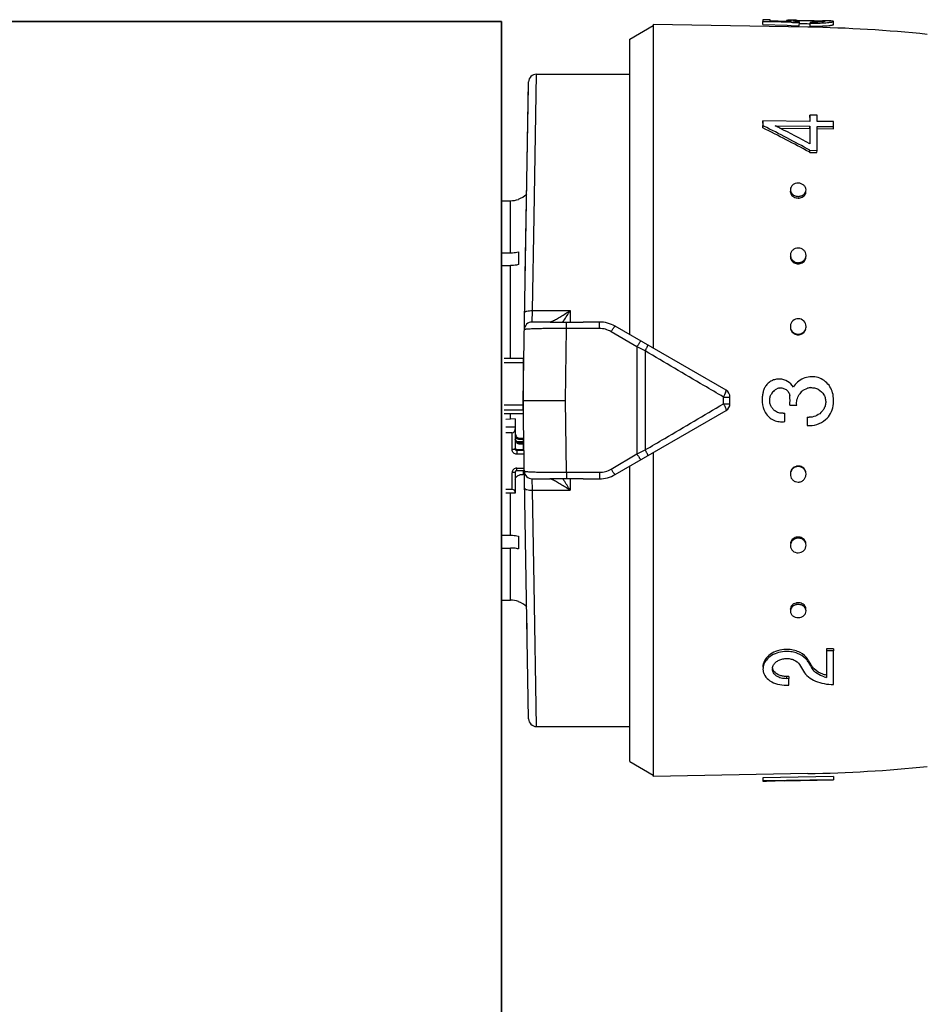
# Model space of a CAD drawing. Header units: millimetres. Extents: x 1279 to 58476, y -6899 to 74987.
# Tile 22 of 157: x 6571 to 6629, y -3118 to -3055. Entities that reach past the tile are written whole.
import ezdxf

# ---------------------------------------------------------------- set-up
doc = ezdxf.new("R2010")
doc.units = ezdxf.units.MM
doc.layers.add('UT_ZAŘÍZENÍ - OT', color=3, linetype='Continuous', lineweight=35)

msp = doc.modelspace()

# ---------------------------------------------------------------- linework, layer by layer
at = {"color": 0, "linetype": 'Continuous'}
for p, q in [((6609.79, -3056.085), (6611.29, -3055.219)), ((6611.29, -3055.145), (6611.29, -3075.79)), ((6621.158, -3055.318), (6611.29, -3055.145)), ((6618.29, -3055.144), (6618.294, -3054.945)), ((6618.29, -3055.144), (6619.839, -3055.198)), ((6618.294, -3054.84), (6618.294, -3054.945)), ((6618.744, -3054.848), (6618.294, -3054.84)), ((6618.294, -3054.945), (6618.742, -3054.96)), ((6618.742, -3054.96), (6618.81, -3054.963)), ((6618.744, -3054.916), (6618.744, -3054.848)), ((6619.803, -3054.95), (6618.744, -3054.916)), ((6618.81, -3054.963), (6620.101, -3055.008)), ((6619.794, -3054.896), (6619.793, -3054.949)), ((6620.106, -3054.959), (6619.803, -3054.95)), ((6619.839, -3055.198), (6620.097, -3055.207)), ((6619.956, -3054.955), (6619.957, -3054.94)), ((6620.097, -3055.207), (6620.614, -3055.226)), ((6620.101, -3055.008), (6620.187, -3055.011)), ((6620.187, -3055.011), (6620.617, -3055.027)), ((6620.393, -3054.954), (6620.394, -3054.89)), ((6620.614, -3055.226), (6620.617, -3055.027)), ((6620.616, -3055.087), (6620.647, -3055.087)), ((6620.617, -3055.027), (6620.617, -3054.974)), ((6621.226, -3055.094), (6621.301, -3055.095)), ((6621.227, -3054.894), (6621.349, -3054.896)), ((6621.3, -3055.255), (6621.303, -3055.056)), ((6621.303, -3054.993), (6621.303, -3055.056)), ((6622.142, -3054.907), (6622.13, -3054.907)), ((6622.14, -3054.967), (6622.141, -3054.921)), ((6622.157, -3054.908), (6622.142, -3054.907)), ((6622.79, -3055.154), (6622.793, -3054.954)), ((6609.79, -3074.924), (6609.79, -3056.085)), ((6603.69, -3067.383), (6603.844, -3058.319)), ((6603.844, -3058.319), (6609.79, -3058.319)), ((6602.99, -3079.119), (6603.344, -3058.81)), ((6603.128, -3071.185), (6603.34, -3059.06)), ((6621.29, -3061.069), (6621.293, -3060.918)), ((6621.293, -3060.918), (6621.293, -3061.324)), ((6621.743, -3060.924), (6621.293, -3060.918)), ((6621.743, -3061.33), (6621.743, -3060.924)), ((6618.29, -3061.432), (6618.294, -3061.285)), ((6618.29, -3061.741), (6618.294, -3061.597)), ((6618.294, -3061.285), (6618.294, -3061.597)), ((6621.293, -3061.324), (6618.294, -3061.285)), ((6618.294, -3061.597), (6618.349, -3061.625)), ((6619.079, -3061.607), (6621.293, -3061.635)), ((6619.134, -3061.635), (6619.079, -3061.607)), ((6621.29, -3061.779), (6621.293, -3061.635)), ((6621.293, -3061.635), (6621.293, -3062.754)), ((6622.793, -3061.343), (6621.743, -3061.33)), ((6622.793, -3061.654), (6622.793, -3061.343)), ((6619.372, -3061.755), (6621.29, -3061.779)), ((6621.29, -3061.779), (6621.29, -3062.637)), ((6621.74, -3061.785), (6622.79, -3061.798)), ((6621.743, -3063.173), (6621.743, -3061.641)), ((6621.743, -3061.641), (6622.793, -3061.654)), ((6622.79, -3061.798), (6622.793, -3061.654)), ((6621.238, -3063.271), (6621.29, -3063.299)), ((6621.29, -3063.299), (6621.293, -3063.168)), ((6621.29, -3063.299), (6621.74, -3063.304)), ((6621.293, -3063.168), (6621.743, -3063.173)), ((6621.74, -3063.304), (6621.743, -3063.173)), ((6601.619, -3066.382), (6602.19, -3066.382)), ((6602.19, -3069.706), (6602.19, -3066.382)), ((6602.69, -3066.283), (6602.69, -3066.296)), ((6603.587, -3073.394), (6603.69, -3067.383)), ((6601.572, -3069.706), (6602.19, -3069.706)), ((6602.69, -3069.645), (6602.69, -3070.459)), ((6601.564, -3070.519), (6602.19, -3070.519)), ((6602.19, -3076.445), (6602.19, -3070.519)), ((6603.568, -3074.119), (6603.587, -3073.394)), ((6603.587, -3073.394), (6605.99, -3073.394)), ((6605.99, -3073.394), (6605.99, -3074.128)), ((6604.726, -3074.119), (6603.568, -3074.119)), ((6605.762, -3074.534), (6605.762, -3074.127)), ((6607.859, -3074.119), (6606.833, -3074.119)), ((6607.859, -3074.534), (6607.859, -3074.119)), ((6605.69, -3079.119), (6605.762, -3074.534)), ((6607.859, -3074.534), (6605.762, -3074.534)), ((6610.256, -3075.707), (6608.609, -3074.739)), ((6615.94, -3078.475), (6608.859, -3074.387)), ((6610.256, -3075.707), (6610.256, -3082.531)), ((6610.777, -3075.963), (6610.777, -3082.275)), ((6602.99, -3076.445), (6601.79, -3076.445)), ((6602.99, -3076.445), (6602.99, -3079.967)), ((6602.99, -3076.729), (6601.79, -3076.729)), ((6603.344, -3099.428), (6602.99, -3079.119)), ((6602.99, -3079.119), (6605.69, -3079.119)), ((6605.762, -3083.704), (6605.69, -3079.119)), ((6615.776, -3079.335), (6615.776, -3078.904)), ((6616.19, -3079.331), (6616.19, -3078.908)), ((6602.99, -3079.425), (6601.79, -3079.425)), ((6602.99, -3079.74), (6601.79, -3079.74)), ((6608.859, -3083.851), (6615.94, -3079.764)), ((6620.003, -3079.422), (6620.453, -3079.422)), ((6602.99, -3079.967), (6601.79, -3079.967)), ((6602.49, -3080.294), (6601.89, -3080.327)), ((6602.19, -3080.31), (6602.19, -3079.967)), ((6602.49, -3080.294), (6602.49, -3082.217)), ((6619.683, -3080.463), (6619.683, -3079.928)), ((6621.113, -3080.191), (6621.113, -3080.725)), ((6602.49, -3080.825), (6601.89, -3080.825)), ((6602.29, -3081.177), (6601.89, -3081.177)), ((6602.29, -3082.256), (6602.29, -3081.177)), ((6602.79, -3081.523), (6602.79, -3081.621)), ((6602.79, -3081.523), (6602.99, -3081.523)), ((6602.99, -3081.621), (6602.79, -3081.621)), ((6602.99, -3081.523), (6602.99, -3081.768)), ((6603.035, -3081.734), (6603.03, -3081.411)), ((6602.59, -3082.257), (6602.59, -3082.55)), ((6602.59, -3082.257), (6602.99, -3082.257)), ((6603.045, -3082.315), (6602.59, -3082.315)), ((6603.036, -3081.768), (6602.626, -3081.768)), ((6602.79, -3081.816), (6602.79, -3081.913)), ((6602.79, -3081.816), (6602.99, -3081.816)), ((6602.99, -3081.913), (6602.79, -3081.913)), ((6602.988, -3081.737), (6603.035, -3081.734)), ((6602.99, -3081.816), (6602.99, -3082.257)), ((6602.99, -3081.963), (6603.039, -3081.963)), ((6602.99, -3082.159), (6603.043, -3082.159)), ((6603.049, -3082.55), (6602.59, -3082.55)), ((6608.609, -3083.5), (6610.256, -3082.531)), ((6611.29, -3082.448), (6611.29, -3103.093)), ((6602.59, -3083.594), (6602.59, -3083.433)), ((6602.59, -3083.433), (6603.065, -3083.433)), ((6602.59, -3083.594), (6603.068, -3083.594)), ((6602.99, -3083.594), (6602.99, -3083.875)), ((6609.79, -3102.153), (6609.79, -3083.314)), ((6602.29, -3084.806), (6602.29, -3083.727)), ((6602.49, -3083.688), (6602.49, -3085.042)), ((6602.99, -3083.875), (6602.79, -3083.875)), ((6603.568, -3084.119), (6604.726, -3084.119)), ((6603.587, -3084.844), (6603.568, -3084.119)), ((6605.762, -3083.704), (6607.859, -3083.704)), ((6605.762, -3083.704), (6605.762, -3084.112)), ((6605.99, -3084.11), (6605.99, -3084.844)), ((6606.833, -3084.119), (6607.859, -3084.119)), ((6607.859, -3083.704), (6607.859, -3084.119)), ((6602.29, -3084.806), (6601.89, -3084.806)), ((6603.587, -3084.844), (6605.99, -3084.844)), ((6603.69, -3090.855), (6603.587, -3084.844)), ((6602.49, -3085.042), (6601.89, -3085.042)), ((6602.19, -3087.719), (6602.19, -3085.042)), ((6601.564, -3087.719), (6602.19, -3087.719)), ((6602.69, -3087.78), (6602.69, -3088.593)), ((6601.572, -3088.532), (6602.19, -3088.532)), ((6602.19, -3091.856), (6602.19, -3088.532)), ((6603.844, -3099.919), (6603.69, -3090.855)), ((6601.619, -3091.856), (6602.19, -3091.856)), ((6602.69, -3091.942), (6602.69, -3091.955)), ((6603.245, -3093.734), (6603.23, -3092.872)), ((6622.79, -3094.96), (6622.34, -3094.965)), ((6622.34, -3094.965), (6622.343, -3095.097)), ((6622.793, -3095.091), (6622.343, -3095.097)), ((6622.343, -3095.097), (6622.343, -3096.785)), ((6622.79, -3094.96), (6622.793, -3095.091)), ((6622.793, -3097.234), (6622.793, -3095.091)), ((6621.168, -3095.649), (6621.171, -3095.787)), ((6621.196, -3095.696), (6621.168, -3095.649)), ((6621.313, -3096.025), (6621.284, -3095.977)), ((6621.423, -3096.072), (6621.426, -3096.213)), ((6619.94, -3096.717), (6619.79, -3096.719)), ((6619.79, -3096.719), (6619.793, -3096.865)), ((6619.94, -3096.717), (6619.943, -3096.863)), ((6619.943, -3096.863), (6619.793, -3096.865)), ((6619.793, -3097.273), (6619.943, -3097.271)), ((6619.943, -3097.271), (6619.943, -3096.863)), ((6603.844, -3099.919), (6609.79, -3099.919)), ((6609.79, -3102.153), (6611.29, -3103.019)), ((6621.158, -3102.921), (6611.29, -3103.093)), ((6622.79, -3103.105), (6618.29, -3103.184)), ((6618.29, -3103.184), (6618.294, -3103.383)), ((6618.29, -3103.194), (6618.294, -3103.394)), ((6622.793, -3103.305), (6618.294, -3103.383)), ((6618.294, -3103.383), (6618.294, -3103.394)), ((6619.643, -3103.375), (6619.081, -3103.385)), ((6619.643, -3103.371), (6622.793, -3103.317)), ((6619.643, -3103.375), (6619.643, -3103.371)), ((6622.79, -3103.105), (6622.793, -3103.305)), ((6622.793, -3103.317), (6622.793, -3103.305))]:
    msp.add_line(p, q, dxfattribs=at)
for centre, radius, start, end in [((6620.069, -3068.1), 13.227, 89.44109, 89.86889), ((6619.969, -3077.896), 23.023, 89.16114, 89.43014), ((6619.684, -3096.997), 42.126, 88.99668, 89.15368), ((6620.544, -3060.168), 5.28, 90.80201, 91.62553), ((6620.98, -3049.608), 5.379, 264.4209, 265.22986), ((6621.066, -3048.566), 6.424, 265.23782, 265.99348), ((6619.587, -3145.304), 90, 84.13647, 89), ((6621.477, -3044.965), 10.03, 269.00618, 269.62329), ((6621.52, -3042.514), 12.544, 269.00858, 269.7243), ((6621.6, -3045.356), 9.899, 272.58441, 273.34327), ((6621.602, -3045.224), 9.833, 272.60404, 273.36824), ((6621.941, -3057.472), 2.559, 85.77165, 86.54128), ((6621.997, -3056.703), 1.789, 85.3674, 85.74663), ((6621.525, -3090.642), 35.74, 88.78449, 88.98762), ((6621.674, -3046.627), 8.626, 273.34927, 274.14414), ((6621.675, -3046.478), 8.577, 273.37423, 274.17442), ((6603.844, -3058.819), 0.5, 89.99995, 178.99727), ((6571.005, -3155.559), 105.191, 61.44046, 63.25103), ((6574.372, -3150.535), 99.533, 63.12099, 63.27442), ((6571.269, -3155.936), 105.279, 61.6647, 63.47201), ((6571.46, -3156.222), 105.923, 61.93543, 63.10673), ((6602.19, -3064.869), 1.5, 289.47122, 313.35083), ((6620.37, -3065.79), 0.33, 178.19656, 179.9988), ((6620.7, -3065.799), 0.34, 350.77007, 358.16143), ((6602.188, -3064.873), 1.509, 270.07058, 289.41996), ((6620.546, -3065.632), 0.582, 256.38385, 269.38767), ((6620.55, -3065.53), 0.577, 256.34526, 269.38585), ((6620.545, -3065.642), 0.572, 269.48444, 276.21503), ((6620.548, -3065.54), 0.567, 269.48461, 276.23097), ((6620.544, -3065.632), 0.583, 276.20438, 282.56154), ((6620.547, -3065.529), 0.578, 276.22081, 282.59954), ((6620.457, -3069.939), 0.417, 180.04404, 188.31485), ((6620.543, -3069.889), 0.519, 269.66461, 277.08605), ((6620.546, -3069.82), 0.515, 269.66483, 277.10359), ((6620.541, -3069.874), 0.533, 277.07982, 284.05154), ((6620.545, -3069.806), 0.529, 277.09797, 284.09301), ((6620.629, -3069.87), 0.415, 357.37319, 359.99637), ((6585.207, -3060.872), 24.264, 327.18528, 328.93017), ((6603.568, -3074.619), 0.5, 90.00005, 179.0027), ((6589.164, -3063.417), 19.559, 326.80865, 327.16862), ((6607.859, -3076.119), 2, 60, 90), ((6607.859, -3076.013), 1.479, 59.48742, 89.9707), ((6620.572, -3074.404), 0.471, 354.81541, 359.98513), ((6620.541, -3074.442), 0.492, 269.85712, 277.68641), ((6620.545, -3074.411), 0.488, 269.85737, 277.70488), ((6620.539, -3074.425), 0.509, 277.6834, 285.011), ((6620.542, -3074.394), 0.505, 277.70254, 285.05443), ((6502.694, -3295.08), 244.324, 63.74449, 63.88063), ((6603.089, -3077.275), 0.0994, 180.01969, 226.40783), ((6603.09, -3077.263), 0.301, 250.55744, 255.99011), ((6615.69, -3078.908), 0.5, 0, 60), ((6620.244, -3079.058), 1.999, 164.80798, 168.16539), ((6619.332, -3078.811), 1.054, 158.33184, 164.78857), ((6619.349, -3078.818), 1.073, 152.15714, 158.3337), ((6619.354, -3078.82), 1.078, 145.97035, 152.15939), ((6619.557, -3079.126), 0.836, 130.17155, 140.86954), ((6619.432, -3078.89), 0.569, 108.74479, 116.15952), ((6619.434, -3078.897), 0.576, 101.60275, 108.74682), ((6621.41, -3079.269), 0.963, 129.98808, 138.92429), ((6621.407, -3079.231), 0.927, 100.78373, 106.92072), ((6621.397, -3079.182), 0.878, 93.89514, 100.73786), ((6603.089, -3078.891), 0.3, 107.64647, 109.44599), ((6619.551, -3079.121), 0.828, 140.87074, 150.30871), ((6617.707, -3079.119), 2.316, 352.48051, 7.18318), ((6621.416, -3079.273), 0.97, 138.95573, 147.53873), ((6620.132, -3079.119), 2.661, 352.61699, 5.79637), ((6615.69, -3079.331), 0.5, 300, 0), ((6619.452, -3079.282), 1.181, 194.6023, 200.52709), ((6619.498, -3079.264), 1.23, 200.54074, 209.44738), ((6619.562, -3079.111), 0.841, 211.88911, 219.07605), ((6619.554, -3079.118), 0.831, 219.0533, 232.02888), ((6621.232, -3079.076), 1.119, 312.77559, 319.01429), ((6621.402, -3079.225), 0.893, 319.04698, 325.88598), ((6619.513, -3079.257), 1.247, 209.4292, 211.63674), ((6619.541, -3079.156), 0.785, 273.22437, 280.43844), ((6621.231, -3079.093), 1.104, 263.8642, 270.12595), ((6621.231, -3079.085), 1.644, 265.8993, 310.20577), ((6602.78, -3081.326), 0.29, 180.04441, 214.05404), ((6502.694, -2863.158), 244.324, 296.11937, 296.25551), ((6607.859, -3082.226), 1.479, 270.02931, 300.51257), ((6620.544, -3083.815), 0.51, 98.02694, 105.33939), ((6620.548, -3083.846), 0.507, 98.04608, 105.38273), ((6620.542, -3083.797), 0.493, 90.20682, 98.03026), ((6620.545, -3083.828), 0.489, 90.20709, 98.04874), ((6602.578, -3083.688), 0.0882, 171.33922, 179.96309), ((6603.568, -3083.619), 0.5, 181, 270), ((6588.821, -3095.044), 19.968, 32.83509, 33.1877), ((6585.285, -3097.317), 24.171, 31.0665, 32.81806), ((6607.859, -3082.119), 2, 270, 300), ((6620.524, -3083.837), 0.481, 185.08469, 187.79003), ((6620.546, -3088.368), 0.537, 97.79544, 104.73665), ((6620.549, -3088.436), 0.533, 97.81357, 104.77792), ((6620.543, -3088.351), 0.52, 90.39229, 97.80224), ((6620.547, -3088.419), 0.516, 90.39253, 97.81976), ((6602.188, -3093.366), 1.509, 70.58004, 89.92942), ((6602.19, -3093.369), 1.5, 46.64917, 70.52878), ((6620.547, -3092.612), 0.588, 97.26681, 103.58577), ((6620.551, -3092.715), 0.584, 97.28322, 103.6235), ((6620.545, -3092.598), 0.574, 90.56165, 97.27806), ((6620.549, -3092.7), 0.569, 90.56184, 97.29397), ((6620.545, -3092.587), 0.563, 89.57233, 90.53635), ((6620.548, -3092.705), 0.574, 77.3795, 90.47236), ((6620.545, -3092.603), 0.579, 77.42334, 89.52385), ((6620.7, -3092.439), 0.34, 1.83857, 9.22993), ((6620.37, -3092.449), 0.33, 180.0012, 181.80344), ((6619.813, -3096.975), 1.981, 90.6662, 95.25488), ((6619.812, -3096.943), 1.949, 86.31776, 90.65223), ((6659.098, -3073.004), 44.808, 210.82705, 211.4577), ((6620.208, -3096.374), 1.129, 37.30427, 43.3274), ((6620.303, -3096.301), 1.009, 30.66525, 37.31087), ((6661.566, -3071.9), 46.929, 210.59685, 210.86768), ((6660.717, -3072.068), 46.046, 210.8741, 211.14789), ((6659.365, -3072.885), 44.466, 211.14786, 211.42912), ((6659.843, -3072.931), 44.921, 210.9365, 211.21663), ((6622.213, -3095.587), 0.927, 211.49104, 218.28511), ((6622.292, -3095.525), 1.027, 218.28539, 224.50117), ((6619.352, -3096.243), 0.458, 173.03308, 181.39547), ((6622.728, -3094.915), 1.908, 254.23814, 258.37107), ((6603.844, -3099.419), 0.5, 181, 270), ((6619.587, -3012.934), 90, 271, 275.86353)]:
    msp.add_arc(centre, radius, start, end, dxfattribs=at)
for centre, major_axis, ratio, start_param, end_param in [((6602.29, -3080.942), (0, -0.235), 0.85043, 0, 1.570796), ((6602.29, -3084.963), (-0.2, 0), 0.785695, 3.141593, 4.712389)]:
    msp.add_ellipse(centre, major_axis=major_axis, ratio=ratio, start_param=start_param, end_param=end_param, dxfattribs=at)
for points, knots in [([(6619.794, -3054.896), (6619.793, -3054.901), (6619.812, -3054.909), (6619.84, -3054.918), (6619.893, -3054.929), (6619.933, -3054.936), (6619.957, -3054.94)], [0, 0, 0, 0, 0.080473, 0.272652, 0.58028, 1, 1, 1, 1]), ([(6619.843, -3054.882), (6619.831, -3054.883), (6619.815, -3054.885), (6619.798, -3054.89), (6619.794, -3054.894), (6619.794, -3054.896)], [0, 0, 0, 0, 0.708486, 0.898996, 1, 1, 1, 1]), ([(6619.943, -3054.875), (6619.933, -3054.875), (6619.899, -3054.877), (6619.866, -3054.879), (6619.843, -3054.882)], [0, 0, 0, 0, 0.312325, 1, 1, 1, 1]), ([(6620.099, -3054.873), (6620.085, -3054.873), (6620.033, -3054.873), (6619.98, -3054.874), (6619.943, -3054.875)], [0, 0, 0, 0, 0.28218, 1, 1, 1, 1]), ([(6619.957, -3054.94), (6619.967, -3054.941), (6620.017, -3054.949), (6620.067, -3054.955), (6620.106, -3054.959)], [0, 0, 0, 0, 0.219199, 1, 1, 1, 1]), ([(6620.191, -3054.912), (6620.191, -3054.909), (6620.201, -3054.904), (6620.209, -3054.903), (6620.215, -3054.902)], [0, 0, 0, 0, 0.306489, 1, 1, 1, 1]), ([(6620.457, -3054.961), (6620.42, -3054.957), (6620.354, -3054.95), (6620.278, -3054.939), (6620.233, -3054.93), (6620.211, -3054.924), (6620.198, -3054.919), (6620.191, -3054.914), (6620.191, -3054.912)], [0, 0, 0, 0, 0.416564, 0.727805, 0.840468, 0.923103, 0.975235, 1, 1, 1, 1]), ([(6620.215, -3054.902), (6620.219, -3054.901), (6620.242, -3054.898), (6620.265, -3054.896), (6620.284, -3054.895)], [0, 0, 0, 0, 0.191517, 1, 1, 1, 1]), ([(6620.284, -3054.895), (6620.292, -3054.894), (6620.329, -3054.892), (6620.366, -3054.891), (6620.394, -3054.89)], [0, 0, 0, 0, 0.216654, 1, 1, 1, 1]), ([(6620.47, -3054.889), (6620.484, -3054.888), (6620.544, -3054.888), (6620.603, -3054.888), (6620.649, -3054.888)], [0, 0, 0, 0, 0.229978, 1, 1, 1, 1]), ([(6620.647, -3055.087), (6620.691, -3055.088), (6620.884, -3055.088), (6621.077, -3055.091), (6621.226, -3055.094)], [0, 0, 0, 0, 0.228577, 1, 1, 1, 1]), ([(6620.649, -3054.888), (6620.693, -3054.888), (6620.886, -3054.888), (6621.078, -3054.891), (6621.227, -3054.894)], [0, 0, 0, 0, 0.228486, 1, 1, 1, 1]), ([(6621.3, -3055.255), (6621.365, -3055.256), (6621.614, -3055.258), (6621.863, -3055.254), (6622.047, -3055.245)], [0, 0, 0, 0, 0.261104, 1, 1, 1, 1]), ([(6621.349, -3054.896), (6621.489, -3054.898), (6621.737, -3054.904), (6621.986, -3054.911), (6622.095, -3054.918)], [0, 0, 0, 0, 0.5608, 1, 1, 1, 1]), ([(6622.052, -3054.976), (6622.009, -3054.979), (6621.795, -3054.993), (6621.582, -3054.996), (6621.411, -3054.995)], [0, 0, 0, 0, 0.202928, 1, 1, 1, 1]), ([(6621.46, -3055.058), (6621.511, -3055.058), (6621.707, -3055.058), (6621.904, -3055.053), (6622.048, -3055.047)], [0, 0, 0, 0, 0.261385, 1, 1, 1, 1]), ([(6622.251, -3054.942), (6622.251, -3054.943), (6622.246, -3054.947), (6622.229, -3054.953), (6622.191, -3054.961), (6622.13, -3054.969), (6622.08, -3054.973), (6622.052, -3054.976)], [0, 0, 0, 0, 0.026104, 0.078509, 0.271488, 0.580502, 1, 1, 1, 1]), ([(6622.141, -3054.921), (6622.156, -3054.922), (6622.182, -3054.924), (6622.216, -3054.929), (6622.237, -3054.933), (6622.248, -3054.937), (6622.25, -3054.94)], [0, 0, 0, 0, 0.402142, 0.703286, 0.901798, 1, 1, 1, 1]), ([(6622.25, -3054.94), (6622.25, -3054.94), (6622.251, -3054.941), (6622.251, -3054.941), (6622.251, -3054.942)], [0, 0, 0, 0, 0.519614, 1, 1, 1, 1]), ([(6622.713, -3054.929), (6622.657, -3054.922), (6622.514, -3054.916), (6622.37, -3054.912), (6622.283, -3054.91)], [0, 0, 0, 0, 0.393124, 1, 1, 1, 1]), ([(6622.297, -3055.231), (6622.367, -3055.226), (6622.464, -3055.217), (6622.585, -3055.203), (6622.656, -3055.193), (6622.711, -3055.184), (6622.753, -3055.174), (6622.776, -3055.166), (6622.79, -3055.158), (6622.79, -3055.154)], [0, 0, 0, 0, 0.416026, 0.586157, 0.728535, 0.841423, 0.923955, 0.976034, 1, 1, 1, 1]), ([(6622.299, -3055.032), (6622.369, -3055.027), (6622.467, -3055.018), (6622.588, -3055.004), (6622.659, -3054.994), (6622.715, -3054.984), (6622.756, -3054.974), (6622.78, -3054.967), (6622.793, -3054.958), (6622.793, -3054.954)], [0, 0, 0, 0, 0.415889, 0.585993, 0.728367, 0.841268, 0.923827, 0.975949, 1, 1, 1, 1]), ([(6622.773, -3054.941), (6622.769, -3054.94), (6622.75, -3054.934), (6622.729, -3054.931), (6622.713, -3054.929)], [0, 0, 0, 0, 0.194984, 1, 1, 1, 1]), ([(6622.793, -3054.954), (6622.793, -3054.951), (6622.786, -3054.945), (6622.778, -3054.942), (6622.773, -3054.941)], [0, 0, 0, 0, 0.34526, 1, 1, 1, 1]), ([(6620.543, -3065.266), (6620.48, -3065.266), (6620.355, -3065.285), (6620.19, -3065.369), (6620.076, -3065.503), (6620.045, -3065.614), (6620.044, -3065.668)], [0, 0, 0, 0, 0.270385, 0.528616, 0.769944, 1, 1, 1, 1]), ([(6621.043, -3065.699), (6621.045, -3065.643), (6621.018, -3065.527), (6620.906, -3065.383), (6620.738, -3065.29), (6620.609, -3065.267), (6620.543, -3065.266)], [0, 0, 0, 0, 0.229393, 0.470966, 0.729703, 1, 1, 1, 1]), ([(6620.04, -3065.79), (6620.04, -3065.882), (6620.126, -3066.078), (6620.31, -3066.174), (6620.409, -3066.198)], [0, 0, 0, 0, 0.47302, 1, 1, 1, 1]), ([(6620.044, -3065.668), (6620.042, -3065.716), (6620.061, -3065.815), (6620.114, -3065.9), (6620.147, -3065.937)], [0, 0, 0, 0, 0.488775, 1, 1, 1, 1]), ([(6620.147, -3065.937), (6620.164, -3065.956), (6620.239, -3066.027), (6620.337, -3066.072), (6620.413, -3066.091)], [0, 0, 0, 0, 0.24218, 1, 1, 1, 1]), ([(6620.671, -3066.2), (6620.761, -3066.18), (6620.928, -3066.101), (6621.022, -3065.936), (6621.035, -3065.853)], [0, 0, 0, 0, 0.524629, 1, 1, 1, 1]), ([(6620.673, -3066.093), (6620.699, -3066.087), (6620.798, -3066.058), (6620.888, -3066.001), (6620.939, -3065.945)], [0, 0, 0, 0, 0.260211, 1, 1, 1, 1]), ([(6620.939, -3065.945), (6620.97, -3065.911), (6621.021, -3065.834), (6621.042, -3065.743), (6621.043, -3065.699)], [0, 0, 0, 0, 0.509651, 1, 1, 1, 1]), ([(6602.19, -3069.706), (6602.232, -3069.706), (6602.4, -3069.701), (6602.568, -3069.676), (6602.69, -3069.645)], [0, 0, 0, 0, 0.252472, 1, 1, 1, 1]), ([(6620.543, -3069.402), (6620.42, -3069.401), (6620.227, -3069.468), (6620.078, -3069.666), (6620.047, -3069.785), (6620.044, -3069.844)], [0, 0, 0, 0, 0.507384, 0.755665, 1, 1, 1, 1]), ([(6621.043, -3069.87), (6621.043, -3069.809), (6621.016, -3069.685), (6620.904, -3069.529), (6620.738, -3069.427), (6620.608, -3069.402), (6620.543, -3069.402)], [0, 0, 0, 0, 0.241806, 0.488407, 0.741812, 1, 1, 1, 1]), ([(6620.044, -3069.844), (6620.042, -3069.895), (6620.051, -3069.963), (6620.075, -3070.027), (6620.082, -3070.042)], [0, 0, 0, 0, 0.747031, 1, 1, 1, 1]), ([(6620.044, -3069.999), (6620.057, -3070.09), (6620.145, -3070.269), (6620.317, -3070.366), (6620.409, -3070.39)], [0, 0, 0, 0, 0.489899, 1, 1, 1, 1]), ([(6620.082, -3070.042), (6620.111, -3070.109), (6620.204, -3070.231), (6620.341, -3070.299), (6620.413, -3070.318)], [0, 0, 0, 0, 0.492845, 1, 1, 1, 1]), ([(6620.671, -3070.392), (6620.762, -3070.369), (6620.935, -3070.274), (6621.022, -3070.096), (6621.035, -3070.006)], [0, 0, 0, 0, 0.510101, 1, 1, 1, 1]), ([(6620.673, -3070.319), (6620.736, -3070.304), (6620.854, -3070.251), (6620.943, -3070.156), (6620.976, -3070.103)], [0, 0, 0, 0, 0.506643, 1, 1, 1, 1]), ([(6620.976, -3070.103), (6620.986, -3070.087), (6621.021, -3070.02), (6621.04, -3069.945), (6621.043, -3069.889)], [0, 0, 0, 0, 0.253103, 1, 1, 1, 1]), ([(6602.69, -3070.459), (6602.649, -3070.469), (6602.485, -3070.504), (6602.316, -3070.519), (6602.19, -3070.519)], [0, 0, 0, 0, 0.247091, 1, 1, 1, 1]), ([(6603.087, -3073.523), (6603.087, -3073.514), (6603.097, -3073.491), (6603.129, -3073.468), (6603.176, -3073.446), (6603.266, -3073.418), (6603.405, -3073.398), (6603.523, -3073.393), (6603.587, -3073.394)], [0, 0, 0, 0, 0.054454, 0.124226, 0.220024, 0.341181, 0.645763, 1, 1, 1, 1]), ([(6604.869, -3074.055), (6604.952, -3074.015), (6605.129, -3073.922), (6605.505, -3073.706), (6605.795, -3073.524), (6605.99, -3073.394)], [0, 0, 0, 0, 0.213248, 0.460801, 1, 1, 1, 1]), ([(6604.7, -3074.119), (6604.708, -3074.119), (6604.728, -3074.114), (6604.748, -3074.108), (6604.759, -3074.103)], [0, 0, 0, 0, 0.393757, 1, 1, 1, 1]), ([(6604.726, -3074.119), (6604.806, -3074.119), (6605.151, -3074.12), (6605.496, -3074.124), (6605.762, -3074.127)], [0, 0, 0, 0, 0.230893, 1, 1, 1, 1]), ([(6604.759, -3074.103), (6604.762, -3074.102), (6604.772, -3074.098), (6604.782, -3074.094), (6604.79, -3074.091)], [0, 0, 0, 0, 0.235586, 1, 1, 1, 1]), ([(6604.79, -3074.091), (6604.796, -3074.088), (6604.823, -3074.077), (6604.849, -3074.065), (6604.869, -3074.055)], [0, 0, 0, 0, 0.229765, 1, 1, 1, 1]), ([(6605.762, -3074.127), (6605.941, -3074.129), (6606.298, -3074.128), (6606.655, -3074.119), (6606.833, -3074.119)], [0, 0, 0, 0, 0.502804, 1, 1, 1, 1]), ([(6620.543, -3073.908), (6620.423, -3073.908), (6620.172, -3073.999), (6620.056, -3074.24), (6620.045, -3074.359)], [0, 0, 0, 0, 0.501804, 1, 1, 1, 1]), ([(6621.043, -3074.404), (6621.043, -3074.278), (6620.935, -3074.014), (6620.671, -3073.909), (6620.543, -3073.908)], [0, 0, 0, 0, 0.49811, 1, 1, 1, 1]), ([(6605.762, -3074.534), (6605.586, -3074.533), (6605.241, -3074.533), (6604.74, -3074.536), (6604.279, -3074.542), (6603.929, -3074.549), (6603.682, -3074.557), (6603.526, -3074.563), (6603.391, -3074.569), (6603.279, -3074.576), (6603.191, -3074.584), (6603.128, -3074.591), (6603.09, -3074.598), (6603.073, -3074.604), (6603.068, -3074.609), (6603.068, -3074.61)], [0, 0, 0, 0, 0.195605, 0.383531, 0.55643, 0.707585, 0.773165, 0.831259, 0.881323, 0.92293, 0.955723, 0.979458, 0.994025, 0.997954, 1, 1, 1, 1]), ([(6608.609, -3074.739), (6608.63, -3074.719), (6608.662, -3074.671), (6608.695, -3074.597), (6608.734, -3074.534), (6608.773, -3074.483), (6608.803, -3074.441), (6608.828, -3074.41), (6608.844, -3074.394), (6608.856, -3074.385), (6608.859, -3074.387)], [0, 0, 0, 0, 0.198142, 0.388892, 0.560134, 0.707991, 0.828678, 0.918542, 0.975091, 1, 1, 1, 1]), ([(6620.044, -3074.503), (6620.057, -3074.598), (6620.141, -3074.785), (6620.316, -3074.89), (6620.409, -3074.916)], [0, 0, 0, 0, 0.498032, 1, 1, 1, 1]), ([(6620.061, -3074.53), (6620.084, -3074.612), (6620.173, -3074.77), (6620.33, -3074.858), (6620.413, -3074.881)], [0, 0, 0, 0, 0.49918, 1, 1, 1, 1]), ([(6620.671, -3074.917), (6620.753, -3074.894), (6620.91, -3074.808), (6621, -3074.652), (6621.022, -3074.57)], [0, 0, 0, 0, 0.50198, 1, 1, 1, 1]), ([(6620.673, -3074.882), (6620.746, -3074.862), (6620.885, -3074.791), (6620.976, -3074.663), (6621.005, -3074.594)], [0, 0, 0, 0, 0.50114, 1, 1, 1, 1]), ([(6610.256, -3075.707), (6610.285, -3075.657), (6610.328, -3075.586), (6610.385, -3075.496), (6610.421, -3075.441), (6610.452, -3075.396), (6610.476, -3075.364), (6610.492, -3075.346), (6610.501, -3075.338), (6610.505, -3075.337), (6610.506, -3075.338)], [0, 0, 0, 0, 0.387648, 0.559336, 0.708365, 0.829964, 0.920373, 0.976704, 0.992026, 1, 1, 1, 1]), ([(6610.777, -3075.963), (6610.803, -3075.917), (6610.839, -3075.848), (6610.882, -3075.761), (6610.907, -3075.706), (6610.926, -3075.661), (6610.938, -3075.626), (6610.944, -3075.604), (6610.943, -3075.59), (6610.94, -3075.588)], [0, 0, 0, 0, 0.389691, 0.560136, 0.707341, 0.827183, 0.916538, 0.973346, 1, 1, 1, 1]), ([(6615.776, -3078.904), (6615.361, -3078.659), (6613.694, -3077.679), (6612.028, -3076.699), (6610.777, -3075.963)], [0, 0, 0, 0, 0.249365, 1, 1, 1, 1]), ([(6620.233, -3078.281), (6620.146, -3078.129), (6619.89, -3077.866), (6619.451, -3077.737), (6619.099, -3077.769), (6618.848, -3077.859), (6618.627, -3078.009), (6618.51, -3078.144), (6618.461, -3078.217)], [0, 0, 0, 0, 0.249691, 0.498274, 0.623384, 0.748679, 0.874168, 1, 1, 1, 1]), ([(6622.779, -3078.85), (6622.765, -3078.708), (6622.69, -3078.426), (6622.384, -3077.938), (6621.733, -3077.547), (6620.976, -3077.621), (6620.492, -3077.934), (6620.306, -3078.158), (6620.233, -3078.281)], [0, 0, 0, 0, 0.125806, 0.251598, 0.500158, 0.748611, 0.874302, 1, 1, 1, 1]), ([(6615.776, -3078.904), (6615.805, -3078.852), (6615.855, -3078.757), (6615.913, -3078.629), (6615.943, -3078.54), (6615.949, -3078.494), (6615.944, -3078.478), (6615.94, -3078.475)], [0, 0, 0, 0, 0.377895, 0.69297, 0.905251, 0.965919, 1, 1, 1, 1]), ([(6619.319, -3078.333), (6619.395, -3078.317), (6619.558, -3078.317), (6619.779, -3078.417), (6619.943, -3078.596), (6619.995, -3078.751), (6620.005, -3078.83)], [0, 0, 0, 0, 0.248903, 0.498305, 0.748695, 1, 1, 1, 1]), ([(6621.337, -3078.306), (6621.421, -3078.301), (6621.591, -3078.313), (6621.908, -3078.429), (6622.162, -3078.678), (6622.285, -3078.995), (6622.311, -3079.25), (6622.265, -3079.502), (6622.189, -3079.656), (6622.142, -3079.726)], [0, 0, 0, 0, 0.124702, 0.249421, 0.497433, 0.62303, 0.748788, 0.874419, 1, 1, 1, 1]), ([(6615.776, -3078.904), (6615.804, -3078.904), (6615.859, -3078.904), (6615.937, -3078.904), (6616.008, -3078.905), (6616.069, -3078.905), (6616.113, -3078.906), (6616.141, -3078.906), (6616.158, -3078.906), (6616.171, -3078.907), (6616.181, -3078.907), (6616.185, -3078.908), (6616.19, -3078.907), (6616.19, -3078.908)], [0, 0, 0, 0, 0.203374, 0.394866, 0.56769, 0.716771, 0.837685, 0.88646, 0.926896, 0.958626, 0.981467, 0.99529, 1, 1, 1, 1]), ([(6618.287, -3078.648), (6618.271, -3078.725), (6618.225, -3079.034), (6618.25, -3079.353), (6618.309, -3079.58)], [0, 0, 0, 0, 0.250786, 1, 1, 1, 1]), ([(6618.848, -3079.555), (6618.809, -3079.493), (6618.747, -3079.356), (6618.715, -3079.135), (6618.739, -3078.913), (6618.795, -3078.774), (6618.831, -3078.711)], [0, 0, 0, 0, 0.249892, 0.499949, 0.75024, 1, 1, 1, 1]), ([(6620.453, -3079.422), (6620.437, -3079.307), (6620.446, -3079.07), (6620.535, -3078.85), (6620.598, -3078.752)], [0, 0, 0, 0, 0.500135, 1, 1, 1, 1]), ([(6610.777, -3082.275), (6611.194, -3082.029), (6612.861, -3081.05), (6614.528, -3080.069), (6615.776, -3079.335)], [0, 0, 0, 0, 0.250578, 1, 1, 1, 1]), ([(6615.776, -3079.335), (6615.804, -3079.335), (6615.859, -3079.334), (6615.937, -3079.334), (6616.008, -3079.334), (6616.069, -3079.333), (6616.113, -3079.333), (6616.141, -3079.332), (6616.158, -3079.332), (6616.171, -3079.331), (6616.181, -3079.332), (6616.185, -3079.33), (6616.19, -3079.331), (6616.19, -3079.331)], [0, 0, 0, 0, 0.203374, 0.394866, 0.56769, 0.716771, 0.837685, 0.88646, 0.926896, 0.958626, 0.981467, 0.99529, 1, 1, 1, 1]), ([(6615.776, -3079.335), (6615.805, -3079.386), (6615.855, -3079.482), (6615.913, -3079.61), (6615.943, -3079.698), (6615.949, -3079.745), (6615.944, -3079.761), (6615.94, -3079.764)], [0, 0, 0, 0, 0.377895, 0.69297, 0.905251, 0.965919, 1, 1, 1, 1]), ([(6619.585, -3079.94), (6619.489, -3079.945), (6619.294, -3079.922), (6619.119, -3079.831), (6619.043, -3079.772)], [0, 0, 0, 0, 0.50069, 1, 1, 1, 1]), ([(6622.292, -3080.341), (6622.421, -3080.231), (6622.64, -3079.96), (6622.749, -3079.63), (6622.771, -3079.461)], [0, 0, 0, 0, 0.49938, 1, 1, 1, 1]), ([(6618.451, -3079.911), (6618.514, -3080.012), (6618.669, -3080.198), (6618.974, -3080.395), (6619.324, -3080.491), (6619.566, -3080.485), (6619.683, -3080.463)], [0, 0, 0, 0, 0.249964, 0.499879, 0.749906, 1, 1, 1, 1]), ([(6621.992, -3079.898), (6621.891, -3079.992), (6621.651, -3080.144), (6621.372, -3080.197), (6621.234, -3080.197)], [0, 0, 0, 0, 0.500561, 1, 1, 1, 1]), ([(6602.49, -3081.229), (6602.49, -3081.267), (6602.505, -3081.345), (6602.572, -3081.443), (6602.672, -3081.508), (6602.751, -3081.523), (6602.79, -3081.523)], [0, 0, 0, 0, 0.247784, 0.496832, 0.747734, 1, 1, 1, 1]), ([(6602.49, -3081.522), (6602.49, -3081.56), (6602.505, -3081.638), (6602.572, -3081.735), (6602.672, -3081.801), (6602.751, -3081.816), (6602.79, -3081.816)], [0, 0, 0, 0, 0.247784, 0.496832, 0.747734, 1, 1, 1, 1]), ([(6602.79, -3081.913), (6602.751, -3081.913), (6602.672, -3081.898), (6602.572, -3081.833), (6602.505, -3081.735), (6602.49, -3081.657), (6602.49, -3081.619)], [0, 0, 0, 0, 0.252266, 0.503168, 0.752216, 1, 1, 1, 1]), ([(6602.79, -3081.621), (6602.741, -3081.621), (6602.642, -3081.597), (6602.566, -3081.529), (6602.539, -3081.489)], [0, 0, 0, 0, 0.501963, 1, 1, 1, 1]), ([(6602.49, -3082.217), (6602.49, -3082.22), (6602.486, -3082.225), (6602.481, -3082.229), (6602.471, -3082.234), (6602.454, -3082.24), (6602.429, -3082.245), (6602.399, -3082.25), (6602.352, -3082.255), (6602.315, -3082.256), (6602.29, -3082.256)], [0, 0, 0, 0, 0.040706, 0.069574, 0.105554, 0.199505, 0.321626, 0.468167, 0.634164, 1, 1, 1, 1]), ([(6602.59, -3082.55), (6602.551, -3082.55), (6602.472, -3082.535), (6602.372, -3082.47), (6602.305, -3082.372), (6602.29, -3082.294), (6602.29, -3082.256)], [0, 0, 0, 0, 0.252255, 0.503168, 0.752226, 1, 1, 1, 1]), ([(6602.59, -3082.257), (6602.578, -3082.257), (6602.554, -3082.252), (6602.522, -3082.234), (6602.5, -3082.206), (6602.492, -3082.183), (6602.49, -3082.172)], [0, 0, 0, 0, 0.251925, 0.502849, 0.751924, 1, 1, 1, 1]), ([(6602.59, -3082.315), (6602.577, -3082.315), (6602.55, -3082.31), (6602.517, -3082.288), (6602.495, -3082.256), (6602.49, -3082.23), (6602.49, -3082.217)], [0, 0, 0, 0, 0.252236, 0.503168, 0.752245, 1, 1, 1, 1]), ([(6610.777, -3082.275), (6610.803, -3082.322), (6610.839, -3082.39), (6610.882, -3082.477), (6610.907, -3082.532), (6610.926, -3082.577), (6610.938, -3082.613), (6610.944, -3082.634), (6610.943, -3082.648), (6610.94, -3082.65)], [0, 0, 0, 0, 0.389693, 0.560138, 0.707342, 0.827185, 0.916539, 0.973347, 1, 1, 1, 1]), ([(6610.256, -3082.531), (6610.285, -3082.581), (6610.328, -3082.653), (6610.385, -3082.742), (6610.421, -3082.798), (6610.452, -3082.842), (6610.476, -3082.874), (6610.492, -3082.893), (6610.501, -3082.9), (6610.505, -3082.901), (6610.506, -3082.901)], [0, 0, 0, 0, 0.387648, 0.559336, 0.708365, 0.829964, 0.920373, 0.976704, 0.992026, 1, 1, 1, 1]), ([(6602.59, -3083.433), (6602.551, -3083.433), (6602.472, -3083.448), (6602.372, -3083.514), (6602.305, -3083.611), (6602.29, -3083.689), (6602.29, -3083.727)], [0, 0, 0, 0, 0.252255, 0.503168, 0.752226, 1, 1, 1, 1]), ([(6602.59, -3083.594), (6602.577, -3083.594), (6602.553, -3083.598), (6602.521, -3083.617), (6602.499, -3083.643), (6602.492, -3083.665), (6602.491, -3083.675)], [0, 0, 0, 0, 0.26767, 0.525516, 0.768461, 1, 1, 1, 1]), ([(6608.609, -3083.5), (6608.63, -3083.52), (6608.662, -3083.568), (6608.695, -3083.642), (6608.734, -3083.705), (6608.773, -3083.756), (6608.803, -3083.797), (6608.828, -3083.828), (6608.844, -3083.845), (6608.856, -3083.853), (6608.859, -3083.851)], [0, 0, 0, 0, 0.198108, 0.388908, 0.560156, 0.708001, 0.828682, 0.918545, 0.975091, 1, 1, 1, 1]), ([(6620.409, -3083.323), (6620.316, -3083.348), (6620.141, -3083.453), (6620.057, -3083.64), (6620.044, -3083.735)], [0, 0, 0, 0, 0.501968, 1, 1, 1, 1]), ([(6620.413, -3083.357), (6620.33, -3083.38), (6620.173, -3083.469), (6620.084, -3083.626), (6620.061, -3083.709)], [0, 0, 0, 0, 0.50082, 1, 1, 1, 1]), ([(6621.022, -3083.668), (6621, -3083.586), (6620.91, -3083.431), (6620.753, -3083.344), (6620.671, -3083.322)], [0, 0, 0, 0, 0.49802, 1, 1, 1, 1]), ([(6621.005, -3083.645), (6620.976, -3083.575), (6620.885, -3083.448), (6620.746, -3083.376), (6620.673, -3083.357)], [0, 0, 0, 0, 0.49886, 1, 1, 1, 1]), ([(6602.49, -3083.688), (6602.49, -3083.691), (6602.486, -3083.696), (6602.481, -3083.7), (6602.471, -3083.705), (6602.454, -3083.711), (6602.429, -3083.717), (6602.399, -3083.721), (6602.352, -3083.726), (6602.315, -3083.727), (6602.29, -3083.727)], [0, 0, 0, 0, 0.040706, 0.069574, 0.105554, 0.199505, 0.321626, 0.468167, 0.634164, 1, 1, 1, 1]), ([(6602.49, -3084.169), (6602.49, -3084.131), (6602.505, -3084.053), (6602.572, -3083.955), (6602.672, -3083.89), (6602.751, -3083.875), (6602.79, -3083.875)], [0, 0, 0, 0, 0.247784, 0.496832, 0.747734, 1, 1, 1, 1]), ([(6603.068, -3083.628), (6603.068, -3083.63), (6603.073, -3083.634), (6603.09, -3083.64), (6603.128, -3083.647), (6603.191, -3083.655), (6603.279, -3083.662), (6603.391, -3083.669), (6603.526, -3083.676), (6603.682, -3083.682), (6603.929, -3083.689), (6604.279, -3083.696), (6604.74, -3083.702), (6605.241, -3083.705), (6605.586, -3083.705), (6605.762, -3083.704)], [0, 0, 0, 0, 0.002046, 0.005975, 0.020542, 0.044277, 0.07707, 0.118677, 0.168741, 0.226835, 0.292415, 0.44357, 0.616469, 0.804395, 1, 1, 1, 1]), ([(6604.714, -3084.121), (6604.713, -3084.121), (6604.708, -3084.12), (6604.703, -3084.119), (6604.7, -3084.119)], [0, 0, 0, 0, 0.289793, 1, 1, 1, 1]), ([(6604.869, -3084.183), (6604.839, -3084.169), (6604.788, -3084.146), (6604.736, -3084.126), (6604.714, -3084.121)], [0, 0, 0, 0, 0.595054, 1, 1, 1, 1]), ([(6605.762, -3084.112), (6605.671, -3084.113), (6605.325, -3084.116), (6604.98, -3084.119), (6604.726, -3084.119)], [0, 0, 0, 0, 0.264643, 1, 1, 1, 1]), ([(6605.99, -3084.844), (6605.795, -3084.715), (6605.505, -3084.533), (6605.129, -3084.317), (6604.952, -3084.223), (6604.869, -3084.183)], [0, 0, 0, 0, 0.539199, 0.786752, 1, 1, 1, 1]), ([(6606.833, -3084.119), (6606.655, -3084.119), (6606.298, -3084.111), (6605.941, -3084.11), (6605.762, -3084.112)], [0, 0, 0, 0, 0.497196, 1, 1, 1, 1]), ([(6620.048, -3083.902), (6620.056, -3083.96), (6620.093, -3084.075), (6620.206, -3084.217), (6620.364, -3084.308), (6620.484, -3084.33), (6620.543, -3084.33)], [0, 0, 0, 0, 0.249231, 0.498303, 0.748586, 1, 1, 1, 1]), ([(6620.543, -3084.33), (6620.612, -3084.33), (6620.75, -3084.3), (6620.922, -3084.179), (6621.029, -3083.998), (6621.047, -3083.859), (6621.041, -3083.792)], [0, 0, 0, 0, 0.25144, 0.501784, 0.751362, 1, 1, 1, 1]), ([(6603.087, -3084.715), (6603.087, -3084.725), (6603.097, -3084.747), (6603.129, -3084.771), (6603.176, -3084.793), (6603.266, -3084.82), (6603.405, -3084.841), (6603.523, -3084.845), (6603.587, -3084.844)], [0, 0, 0, 0, 0.054452, 0.124207, 0.219995, 0.341151, 0.645741, 1, 1, 1, 1]), ([(6602.19, -3087.719), (6602.232, -3087.719), (6602.4, -3087.724), (6602.568, -3087.749), (6602.69, -3087.78)], [0, 0, 0, 0, 0.252472, 1, 1, 1, 1]), ([(6620.409, -3087.848), (6620.317, -3087.872), (6620.145, -3087.969), (6620.057, -3088.149), (6620.044, -3088.239)], [0, 0, 0, 0, 0.510101, 1, 1, 1, 1]), ([(6620.413, -3087.921), (6620.341, -3087.94), (6620.204, -3088.007), (6620.111, -3088.13), (6620.082, -3088.196)], [0, 0, 0, 0, 0.507155, 1, 1, 1, 1]), ([(6621.035, -3088.232), (6621.022, -3088.143), (6620.935, -3087.964), (6620.762, -3087.87), (6620.671, -3087.847)], [0, 0, 0, 0, 0.489899, 1, 1, 1, 1]), ([(6620.976, -3088.136), (6620.943, -3088.082), (6620.854, -3087.988), (6620.736, -3087.935), (6620.673, -3087.919)], [0, 0, 0, 0, 0.493357, 1, 1, 1, 1]), ([(6602.69, -3088.593), (6602.649, -3088.583), (6602.485, -3088.547), (6602.316, -3088.532), (6602.19, -3088.532)], [0, 0, 0, 0, 0.247091, 1, 1, 1, 1]), ([(6620.082, -3088.196), (6620.075, -3088.212), (6620.051, -3088.275), (6620.042, -3088.344), (6620.044, -3088.394)], [0, 0, 0, 0, 0.252969, 1, 1, 1, 1]), ([(6620.044, -3088.394), (6620.047, -3088.453), (6620.078, -3088.573), (6620.227, -3088.77), (6620.42, -3088.838), (6620.543, -3088.837)], [0, 0, 0, 0, 0.244335, 0.492616, 1, 1, 1, 1]), ([(6620.543, -3088.837), (6620.61, -3088.836), (6620.743, -3088.81), (6620.912, -3088.703), (6621.022, -3088.54), (6621.046, -3088.412), (6621.043, -3088.35)], [0, 0, 0, 0, 0.258416, 0.511779, 0.758272, 1, 1, 1, 1]), ([(6621.043, -3088.35), (6621.04, -3088.294), (6621.021, -3088.218), (6620.986, -3088.152), (6620.976, -3088.136)], [0, 0, 0, 0, 0.746897, 1, 1, 1, 1]), ([(6620.409, -3092.04), (6620.31, -3092.064), (6620.126, -3092.16), (6620.04, -3092.357), (6620.04, -3092.449)], [0, 0, 0, 0, 0.52698, 1, 1, 1, 1]), ([(6620.147, -3092.301), (6620.114, -3092.338), (6620.061, -3092.423), (6620.042, -3092.522), (6620.044, -3092.57)], [0, 0, 0, 0, 0.511225, 1, 1, 1, 1]), ([(6620.413, -3092.148), (6620.387, -3092.154), (6620.289, -3092.185), (6620.198, -3092.244), (6620.147, -3092.301)], [0, 0, 0, 0, 0.259523, 1, 1, 1, 1]), ([(6621.035, -3092.385), (6621.022, -3092.303), (6620.928, -3092.137), (6620.761, -3092.058), (6620.671, -3092.038)], [0, 0, 0, 0, 0.475371, 1, 1, 1, 1]), ([(6620.939, -3092.293), (6620.923, -3092.275), (6620.847, -3092.205), (6620.749, -3092.162), (6620.673, -3092.145)], [0, 0, 0, 0, 0.241743, 1, 1, 1, 1]), ([(6621.043, -3092.539), (6621.042, -3092.495), (6621.021, -3092.405), (6620.97, -3092.327), (6620.939, -3092.293)], [0, 0, 0, 0, 0.490349, 1, 1, 1, 1]), ([(6620.044, -3092.57), (6620.045, -3092.624), (6620.076, -3092.735), (6620.19, -3092.869), (6620.355, -3092.953), (6620.48, -3092.973), (6620.543, -3092.972)], [0, 0, 0, 0, 0.230056, 0.471384, 0.729615, 1, 1, 1, 1]), ([(6620.543, -3092.972), (6620.609, -3092.971), (6620.738, -3092.948), (6620.906, -3092.855), (6621.018, -3092.712), (6621.045, -3092.595), (6621.043, -3092.539)], [0, 0, 0, 0, 0.270297, 0.529034, 0.770607, 1, 1, 1, 1]), ([(6619.632, -3095.002), (6619.451, -3095.019), (6619.104, -3095.099), (6618.663, -3095.351), (6618.361, -3095.705), (6618.287, -3095.994), (6618.29, -3096.129)], [0, 0, 0, 0, 0.285569, 0.551478, 0.78834, 1, 1, 1, 1]), ([(6619.793, -3095.126), (6619.625, -3095.128), (6619.295, -3095.174), (6618.85, -3095.362), (6618.506, -3095.648), (6618.364, -3095.898), (6618.327, -3096.025)], [0, 0, 0, 0, 0.276815, 0.541296, 0.783329, 1, 1, 1, 1]), ([(6621.029, -3095.599), (6620.882, -3095.443), (6620.589, -3095.262), (6620.152, -3095.144), (6619.914, -3095.125), (6619.793, -3095.126)], [0, 0, 0, 0, 0.473959, 0.733478, 1, 1, 1, 1]), ([(6621.168, -3095.649), (6621.054, -3095.458), (6620.771, -3095.22), (6620.324, -3095.049), (6620.068, -3095.006), (6619.937, -3094.998)], [0, 0, 0, 0, 0.464053, 0.726092, 1, 1, 1, 1]), ([(6618.327, -3096.025), (6618.321, -3096.045), (6618.301, -3096.125), (6618.292, -3096.208), (6618.294, -3096.27)], [0, 0, 0, 0, 0.254201, 1, 1, 1, 1]), ([(6618.897, -3096.188), (6618.899, -3096.174), (6618.908, -3096.117), (6618.928, -3096.062), (6618.947, -3096.023)], [0, 0, 0, 0, 0.245195, 1, 1, 1, 1]), ([(6618.947, -3096.023), (6618.979, -3095.959), (6619.072, -3095.836), (6619.266, -3095.698), (6619.504, -3095.605), (6619.766, -3095.567), (6620.031, -3095.588), (6620.342, -3095.683), (6620.543, -3095.837), (6620.62, -3095.966)], [0, 0, 0, 0, 0.110355, 0.232071, 0.363298, 0.500079, 0.636986, 0.768855, 1, 1, 1, 1]), ([(6618.294, -3096.27), (6618.296, -3096.339), (6618.319, -3096.48), (6618.443, -3096.75), (6618.745, -3097.034), (6619.234, -3097.234), (6619.603, -3097.275), (6619.793, -3097.273)], [0, 0, 0, 0, 0.104904, 0.212347, 0.445391, 0.711352, 1, 1, 1, 1]), ([(6619.793, -3096.865), (6619.679, -3096.867), (6619.457, -3096.841), (6619.164, -3096.717), (6618.952, -3096.516), (6618.896, -3096.338), (6618.894, -3096.255)], [0, 0, 0, 0, 0.288289, 0.554647, 0.788959, 1, 1, 1, 1]), ([(6618.998, -3096.402), (6618.985, -3096.386), (6618.94, -3096.321), (6618.909, -3096.245), (6618.898, -3096.187)], [0, 0, 0, 0, 0.259352, 1, 1, 1, 1]), ([(6619.79, -3096.719), (6619.71, -3096.72), (6619.552, -3096.707), (6619.27, -3096.631), (6619.081, -3096.509), (6618.998, -3096.402)], [0, 0, 0, 0, 0.273822, 0.536871, 1, 1, 1, 1]), ([(6620.875, -3096.388), (6620.958, -3096.524), (6621.191, -3096.776), (6621.651, -3097.043), (6622.199, -3097.203), (6622.593, -3097.236), (6622.793, -3097.234)], [0, 0, 0, 0, 0.219385, 0.461046, 0.724092, 1, 1, 1, 1]), ([(6622.209, -3096.752), (6622.045, -3096.705), (6621.743, -3096.576), (6621.505, -3096.342), (6621.426, -3096.213)], [0, 0, 0, 0, 0.53047, 1, 1, 1, 1]), ([(6622.34, -3096.639), (6622.262, -3096.623), (6621.979, -3096.547), (6621.709, -3096.398), (6621.559, -3096.245)], [0, 0, 0, 0, 0.269283, 1, 1, 1, 1]), ([(6618.294, -3103.394), (6618.446, -3103.391), (6618.709, -3103.388), (6618.971, -3103.386), (6619.081, -3103.385)], [0, 0, 0, 0, 0.581949, 1, 1, 1, 1])]:
    msp.add_open_spline(points, degree=3, knots=knots, dxfattribs=at)
for points in [[(6620.409, -3070.39), (6620.452, -3070.401), (6620.496, -3070.407), (6620.54, -3070.408)], [(6620.413, -3070.318), (6620.456, -3070.329), (6620.5, -3070.335), (6620.543, -3070.335)], [(6620.045, -3074.359), (6620.04, -3074.416), (6620.046, -3074.475), (6620.061, -3074.53)], [(6621.005, -3074.594), (6621.024, -3074.547), (6621.037, -3074.497), (6621.041, -3074.447)], [(6620.409, -3074.916), (6620.451, -3074.927), (6620.496, -3074.934), (6620.54, -3074.934)], [(6620.413, -3074.881), (6620.455, -3074.893), (6620.5, -3074.899), (6620.543, -3074.899)], [(6619.017, -3078.487), (6619.067, -3078.445), (6619.123, -3078.408), (6619.181, -3078.379)], [(6620.792, -3078.531), (6620.892, -3078.447), (6621.012, -3078.382), (6621.137, -3078.344)], [(6620.671, -3083.322), (6620.628, -3083.31), (6620.584, -3083.304), (6620.54, -3083.305)], [(6620.673, -3083.357), (6620.631, -3083.345), (6620.587, -3083.339), (6620.543, -3083.339)], [(6620.061, -3083.709), (6620.046, -3083.764), (6620.04, -3083.822), (6620.045, -3083.879)], [(6621.041, -3083.792), (6621.037, -3083.741), (6621.024, -3083.691), (6621.005, -3083.645)], [(6620.671, -3087.847), (6620.628, -3087.836), (6620.584, -3087.831), (6620.54, -3087.831)], [(6620.673, -3087.919), (6620.631, -3087.908), (6620.587, -3087.903), (6620.543, -3087.903)]]:
    msp.add_open_spline(points, degree=3, dxfattribs=at)
at = {"layer": 'UT_ZAŘÍZENÍ - OT', "linetype": 'Continuous'}
for p, q in [((4801.619, -3054.96), (6601.619, -3054.96)), ((6601.619, -3054.96), (6601.619, -3554.96))]:
    msp.add_line(p, q, dxfattribs=at)

doc.saveas('drawing.dxf')
